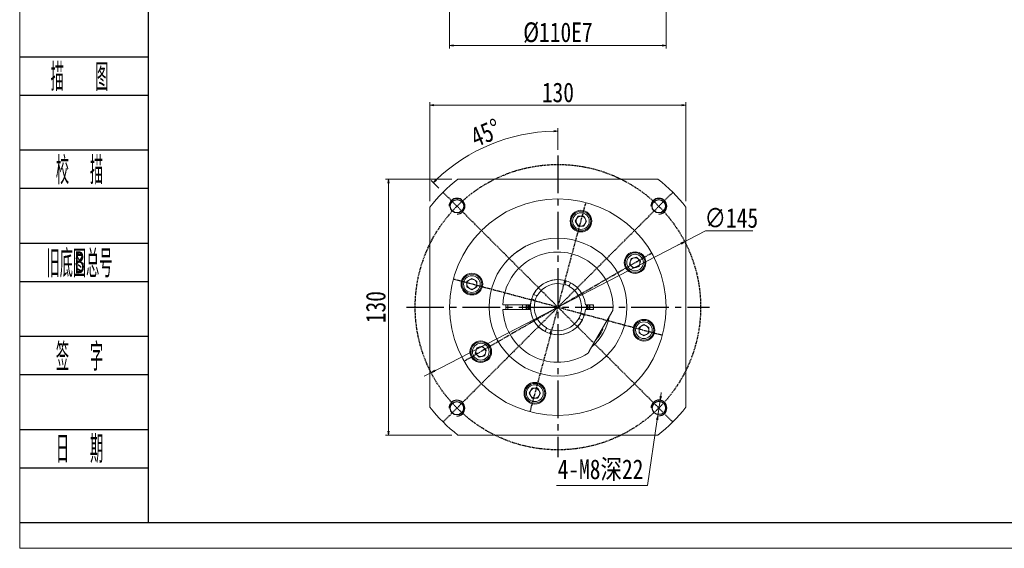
# Model space of a CAD drawing. Header units: millimetres. Extents: x -48 to 1057, y 0 to 774.
# Tile 1 of 10: x -43 to 457, y 0 to 269. Entities that reach past the tile are written whole.
import ezdxf
from ezdxf.enums import TextEntityAlignment as Align

# ---------------------------------------------------------------- set-up
doc = ezdxf.new("R2010")
doc.units = ezdxf.units.MM
doc.linetypes.add('CENTER2', pattern=[28.575, 19.05, -3.175, 3.175, -3.175])
doc.linetypes.add('DASHED', pattern=[0.75, 0.5, -0.25])
for name, color, linetype in [('2细线层', 4, 'Continuous'), ('3中心线层', 1, 'CENTER2'), ('6文字层', 3, 'Continuous')]:
    doc.layers.add(name, color=color, linetype=linetype)
doc.layers.add('图框_外框线', color=7, linetype='Continuous', lineweight=18)
doc.layers.add('尺寸线层', color=3, linetype='Continuous', lineweight=18)
doc.styles.add('PC_TEXTSTYLE', font='ISOCP.SHX', dxfattribs={"width": 0.707, "bigfont": 'GBCBIG.SHX'})
doc.styles.get("Standard").update_dxf_attribs({"font": 'SimSun.ttf'})
doc.styles.add('宋体', font='SimSun.ttf', dxfattribs={"width": 0.8})
doc.dimstyles.new('A水平标注$0', dxfattribs={"dimtxt": 3.5, "dimasz": 2, "dimexe": 1.5, "dimexo": 3, "dimgap": 1.1, "dimtad": 1, "dimtoh": 1, "dimdec": 4, "dimdsep": 46, "dimtxsty": '宋体', "dimblk": 'OPEN', "dimcen": 3, "dimclrd": 3, "dimclre": 3, "dimclrt": 6, "dimadec": 0, "dimazin": 0, "dimtm": 1e-09, "dimtfac": 1, "dimtdec": 4, "dimtix": 1, "dimtmove": 0, "dimatfit": 3, "dimldrblk": 'OPEN', "dimfxl": 0, "dimlwd": 13, "dimlwe": 13, "dimarcsym": 0})

# ---------------------------------------------------------------- blocks, each defined once
blk = doc.blocks.new('_Open')
at = {"color": 0, "linetype": 'ByBlock', "lineweight": -2}
for p, q in [((-1, 0.17), (0, 0)), ((-1, -0.17), (0, 0)), ((0, 0), (-1, 0))]:
    blk.add_line(p, q, dxfattribs=at)
blk = doc.blocks.new('*D31')
at = {"layer": 'Defpoints', "color": 0, "transparency": 16777216}
for p in [(294.95, 155.82), (166.15, 89.21)]:
    blk.add_point(p, dxfattribs=at)
at = {"layer": '尺寸线层', "color": 3, "lineweight": 13, "transparency": 16777216}
for p, q in [((305.46, 161.26), (296.72, 156.74)), ((329.57, 161.26), (305.46, 161.26)), ((166.15, 89.21), (294.95, 155.82)), ((294.95, 155.82), (296.72, 156.74)), ((293.17, 154.9), (291.39, 153.98)), ((167.93, 90.13), (169.71, 91.05)), ((164.38, 88.29), (162.6, 87.37)), ((166.15, 89.21), (164.38, 88.29))]:
    blk.add_line(p, q, dxfattribs=at)
at = {"layer": '尺寸线层', "color": 3, "lineweight": 13, "transparency": 16777216, "xscale": 2, "yscale": 2, "zscale": 2}
for p, rotation in [((294.95, 155.82), 27.3485830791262), ((166.15, 89.21), 207.3485830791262)]:
    blk.add_blockref('_Open', p, dxfattribs=dict(at, rotation=rotation))
at = {"layer": '尺寸线层', "color": 6, "transparency": 16777216, "insert": (318.67, 167.76), "char_height": 10, "attachment_point": 5, "style": '宋体', "bg_fill": 3, "box_fill_scale": 1.1, "bg_fill_color": 256, "bg_fill_true_color": 13158600, "bg_fill_transparency": 0}
blk.add_mtext('∅145', dxfattribs=at)
blk = doc.blocks.new('*D32')
at = {"layer": 'Defpoints', "color": 0, "transparency": 16777216}
for p in [(230.55, 199.52), (172.21, 180.85), (230.55, 122.52), (230.55, 45.52)]:
    blk.add_point(p, dxfattribs=at)
at = {"layer": '尺寸线层', "color": 3, "lineweight": 13, "transparency": 16777216}
for p, q in [((230.55, 202.52), (230.55, 213.49)), ((170.09, 182.97), (166.22, 186.84))]:
    blk.add_line(p, q, dxfattribs=at)
blk.add_arc((230.55, 122.52), 89.47, 91.2807, 133.7193, dxfattribs=at)
at = {"layer": '尺寸线层', "color": 3, "lineweight": 13, "transparency": 16777216, "xscale": 2, "yscale": 2, "zscale": 2}
for p, rotation in [((230.55, 211.99), 0.6403691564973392), ((167.28, 185.78), 224.3596308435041)]:
    blk.add_blockref('_Open', p, dxfattribs=dict(at, rotation=rotation))
at = {"layer": '尺寸线层', "color": 6, "transparency": 16777216, "insert": (193.89, 211.03), "char_height": 10, "attachment_point": 5, "rotation": 22.5, "style": '宋体', "bg_fill": 3, "box_fill_scale": 1.1, "bg_fill_color": 257, "bg_fill_transparency": 0}
blk.add_mtext('45%%d', dxfattribs=at)
at = {"layer": 'Defpoints', "color": 0, "transparency": 16777216}
blk.add_point((196.31, 205.18), dxfattribs=at)
blk = doc.blocks.new('*D33')
at = {"layer": 'Defpoints', "color": 0, "transparency": 16777216}
for p in [(282.47, 75.27), (281.29, 67.36)]:
    blk.add_point(p, dxfattribs=at)
at = {"layer": '尺寸线层', "color": 3, "lineweight": 13, "transparency": 16777216}
for p, q in [((282.47, 75.27), (281.29, 67.36)), ((282.76, 77.25), (283.06, 79.23)), ((276.01, 31.99), (280.99, 65.38)), ((229.87, 31.99), (276.01, 31.99))]:
    blk.add_line(p, q, dxfattribs=at)
at = {"layer": '尺寸线层', "color": 3, "lineweight": 13, "transparency": 16777216, "xscale": 2, "yscale": 2, "zscale": 2}
for p, rotation in [((282.47, 75.27), 261.518297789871), ((281.29, 67.36), 81.51829778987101)]:
    blk.add_blockref('_Open', p, dxfattribs=dict(at, rotation=rotation))
at = {"layer": '尺寸线层', "color": 6, "transparency": 16777216, "insert": (252.19, 39.66), "char_height": 10, "attachment_point": 5, "style": '宋体', "bg_fill": 3, "box_fill_scale": 1.1, "bg_fill_color": 257, "bg_fill_transparency": 0}
blk.add_mtext('4-M8深22', dxfattribs=at)
blk = doc.blocks.new('*D34')
at = {"layer": 'Defpoints', "color": 0, "transparency": 16777216}
for p in [(175.55, 301.52), (285.55, 301.52), (175.55, 255.47)]:
    blk.add_point(p, dxfattribs=at)
at = {"layer": '尺寸线层', "color": 3, "lineweight": 13, "transparency": 16777216}
for p, q in [((175.55, 298.52), (175.55, 253.97)), ((285.55, 298.52), (285.55, 253.97)), ((283.55, 255.47), (177.55, 255.47))]:
    blk.add_line(p, q, dxfattribs=at)
at = {"layer": '尺寸线层', "color": 3, "lineweight": 13, "transparency": 16777216, "xscale": 2, "yscale": 2, "zscale": 2, "rotation": 180}
blk.add_blockref('_Open', (175.55, 255.47), dxfattribs=at)
at = {"layer": '尺寸线层', "color": 3, "lineweight": 13, "transparency": 16777216, "xscale": 2, "yscale": 2, "zscale": 2}
blk.add_blockref('_Open', (285.55, 255.47), dxfattribs=at)
at = {"layer": '尺寸线层', "color": 6, "transparency": 16777216, "insert": (230.55, 261.97), "char_height": 10, "attachment_point": 5, "style": '宋体', "bg_fill": 3, "box_fill_scale": 1.1, "bg_fill_color": 256, "bg_fill_true_color": 13158600, "bg_fill_transparency": 0}
blk.add_mtext('%%C110E7', dxfattribs=at)
blk = doc.blocks.new('*D38')
at = {"layer": 'Defpoints', "color": 0, "transparency": 16777216}
for p in [(179.74, 187.52), (144.44, 57.52), (179.74, 57.52)]:
    blk.add_point(p, dxfattribs=at)
at = {"layer": '尺寸线层', "color": 3, "lineweight": 13, "transparency": 16777216}
for p, q in [((176.74, 187.52), (142.94, 187.52)), ((144.44, 185.52), (144.44, 59.52)), ((176.74, 57.52), (142.94, 57.52))]:
    blk.add_line(p, q, dxfattribs=at)
at = {"layer": '尺寸线层', "color": 3, "lineweight": 13, "transparency": 16777216, "xscale": 2, "yscale": 2, "zscale": 2}
for p, rotation in [((144.44, 187.52), 90), ((144.44, 57.52), 270)]:
    blk.add_blockref('_Open', p, dxfattribs=dict(at, rotation=rotation))
at = {"layer": '尺寸线层', "color": 6, "transparency": 16777216, "insert": (138.05, 122.52), "char_height": 10, "attachment_point": 5, "rotation": 90, "style": '宋体', "bg_fill": 3, "box_fill_scale": 1.1, "bg_fill_color": 257, "bg_fill_transparency": 0}
blk.add_mtext('130', dxfattribs=at)
blk = doc.blocks.new('*D39')
at = {"layer": 'Defpoints', "color": 0, "transparency": 16777216}
for p in [(295.55, 225.16), (165.55, 173.32), (295.55, 173.32)]:
    blk.add_point(p, dxfattribs=at)
at = {"layer": '尺寸线层', "color": 3, "lineweight": 13, "transparency": 16777216}
for p, q in [((165.55, 176.32), (165.55, 226.66)), ((167.55, 225.16), (293.55, 225.16)), ((295.55, 176.32), (295.55, 226.66))]:
    blk.add_line(p, q, dxfattribs=at)
at = {"layer": '尺寸线层', "color": 3, "lineweight": 13, "transparency": 16777216, "xscale": 2, "yscale": 2, "zscale": 2, "rotation": 180}
blk.add_blockref('_Open', (165.55, 225.16), dxfattribs=at)
at = {"layer": '尺寸线层', "color": 3, "lineweight": 13, "transparency": 16777216, "xscale": 2, "yscale": 2, "zscale": 2}
blk.add_blockref('_Open', (295.55, 225.16), dxfattribs=at)
at = {"layer": '尺寸线层', "color": 6, "transparency": 16777216, "insert": (230.55, 231.55), "char_height": 10, "attachment_point": 5, "style": '宋体', "bg_fill": 3, "box_fill_scale": 1.1, "bg_fill_color": 257, "bg_fill_transparency": 0}
blk.add_mtext('130', dxfattribs=at)

msp = doc.modelspace()

# ---------------------------------------------------------------- linework, layer by layer
at = {"color": 7, "linetype": 'Continuous', "lineweight": 15}
for p, q in [((179.74471, 187.51533), (281.35672, 187.51533)), ((165.55071, 71.70933), (165.55071, 173.32134)), ((295.55071, 173.32134), (295.55071, 71.70933)), ((239.37552, 166.22348), (240.8189, 168.72348)), ((240.8189, 163.72348), (239.37552, 166.22348)), ((240.8189, 168.72348), (243.70565, 168.72348)), ((243.70565, 168.72348), (245.14903, 166.22348)), ((245.14903, 166.22348), (243.70565, 163.72348)), ((243.70565, 163.72348), (240.8189, 163.72348)), ((266.94998, 144.39319), (267.69712, 147.18158)), ((267.69712, 147.18158), (270.48551, 147.92872)), ((270.48551, 147.92872), (272.52675, 145.88748)), ((272.52675, 145.88748), (271.77961, 143.09909)), ((268.99122, 142.35195), (266.94998, 144.39319)), ((271.77961, 143.09909), (268.99122, 142.35195)), ((184.34257, 135.67027), (186.84257, 137.11365)), ((184.34257, 132.78352), (184.34257, 135.67027)), ((186.84257, 137.11365), (189.34257, 135.67027)), ((189.34257, 135.67027), (189.34257, 132.78352)), ((234.52825, 135.41608), (234.17431, 134.55939)), ((186.84257, 131.34014), (184.34257, 132.78352)), ((189.34257, 132.78352), (186.84257, 131.34014)), ((236.48487, 133.60477), (236.83882, 134.46145)), ((217.64997, 126.49287), (218.50666, 126.13893)), ((219.46128, 128.44949), (218.60459, 128.80343)), ((216.10469, 123.76533), (203.07914, 123.76533)), ((203.07914, 121.26533), (216.10469, 121.26533)), ((204.05071, 122.51533), (204.08021, 123.76533)), ((204.08021, 121.26533), (204.05071, 122.51533)), ((214.40071, 122.51533), (214.44916, 123.76533)), ((214.44916, 121.26533), (214.40071, 122.51533)), ((248.55071, 123.76533), (244.99673, 123.76533)), ((244.99673, 121.26533), (248.55071, 121.26533)), ((248.55071, 121.26533), (248.55071, 123.76533)), ((241.64015, 116.58118), (242.49683, 116.22723)), ((243.45146, 118.53779), (242.59477, 118.89174)), ((246.47313, 100.09377), (257.92957, 119.9369)), ((224.61656, 111.4259), (224.26261, 110.56921)), ((226.57317, 109.61459), (226.92712, 110.47128)), ((271.75886, 112.24715), (274.25886, 113.69052)), ((271.75886, 109.3604), (271.75886, 112.24715)), ((274.25886, 113.69052), (276.75886, 112.24715)), ((276.75886, 112.24715), (276.75886, 109.3604)), ((274.25886, 107.91702), (271.75886, 109.3604)), ((276.75886, 109.3604), (274.25886, 107.91702)), ((188.57468, 99.14319), (189.32182, 101.93158)), ((189.32182, 101.93158), (192.11021, 102.67872)), ((192.11021, 102.67872), (194.15145, 100.63748)), ((194.15145, 100.63748), (193.40431, 97.84909)), ((190.61592, 97.10195), (188.57468, 99.14319)), ((193.40431, 97.84909), (190.61592, 97.10195)), ((215.9524, 78.80719), (217.39578, 81.30719)), ((217.39578, 81.30719), (220.28253, 81.30719)), ((220.28253, 81.30719), (221.7259, 78.80719)), ((217.39578, 76.30719), (215.9524, 78.80719)), ((220.28253, 76.30719), (217.39578, 76.30719)), ((221.7259, 78.80719), (220.28253, 76.30719)), ((281.35672, 57.51533), (179.74471, 57.51533))]:
    msp.add_line(p, q, dxfattribs=at)
for points in [[(205.08373, 123.81254), (205.05071, 122.51533), (205.08137, 121.26533)], [(212.59417, 121.26533), (212.55071, 122.51533), (212.59417, 123.76533)], [(215.27902, 121.26533), (215.23271, 122.13314), (215.27902, 123.76533)], [(216.10551, 123.77474), (216.05556, 122.8901), (216.10559, 121.25504)], [(244.99592, 121.25593), (245.04587, 122.14057), (244.99584, 123.77562)], [(245.82241, 123.76533), (245.86173, 121.91531), (245.82241, 121.26533)], [(248.50726, 123.76533), (248.55071, 122.51533), (248.50726, 121.26533)]]:
    msp.add_lwpolyline(points, dxfattribs=at)
at = {"color": 1, "linetype": 'DASHED'}
msp.add_circle((230.55071, 122.51533), 72.5, dxfattribs=at)
at = {"color": 7, "linetype": 'Continuous', "lineweight": 15}
for centre, radius in [((230.55071, 122.51533), 55), ((242.26228, 166.22348), 5.5), ((242.26228, 166.22348), 5), ((242.26228, 166.22348), 4.25), ((230.55071, 122.51533), 35), ((269.73836, 145.14033), 5.5), ((269.73836, 145.14033), 5), ((269.73836, 145.14033), 4.25), ((186.84257, 134.2269), 5.5), ((186.84257, 134.2269), 5), ((186.84257, 134.2269), 4.25), ((274.25886, 110.80377), 5.5), ((274.25886, 110.80377), 5), ((274.25886, 110.80377), 4.25), ((191.36306, 99.89033), 5.5), ((191.36306, 99.89033), 5), ((191.36306, 99.89033), 4.25), ((218.83915, 78.80719), 5.5), ((218.83915, 78.80719), 5), ((218.83915, 78.80719), 4.25)]:
    msp.add_circle(centre, radius, dxfattribs=at)
for centre in [(179.22275, 71.1873), (281.87868, 71.31289)]:
    msp.add_circle(centre, 3.4)
for centre, radius, start, end in [((230.55071, 122.51533), 82.5, 128.0122795, 141.9877205), ((230.55071, 122.51533), 82.5, 38.0122795, 51.9877205), ((242.26228, 166.22348), 2.5, 150, 210), ((242.26228, 166.22348), 2.5, 90, 150), ((242.26228, 166.22348), 2.5, 30, 90), ((242.26228, 166.22348), 2.5, 330, 30), ((242.26228, 166.22348), 2.5, 210, 270), ((242.26228, 166.22348), 2.5, 270, 330), ((230.55071, 122.51533), 28, 356.7655006, 177.4413023), ((269.73836, 145.14033), 2.5, 165, 225), ((269.73836, 145.14033), 2.5, 105, 165), ((269.73836, 145.14033), 2.5, 45, 105), ((269.73836, 145.14033), 2.5, 345, 45), ((269.73836, 145.14033), 2.5, 225, 285), ((269.73836, 145.14033), 2.5, 285, 345), ((186.84257, 134.2269), 2.5, 120, 180), ((186.84257, 134.2269), 2.5, 60, 120), ((186.84257, 134.2269), 2.5, 0, 60), ((230.55071, 122.51533), 14, 5.1225161, 174.8774839), ((230.55071, 122.51533), 14, 72.6742353, 152.4292031), ((186.84257, 134.2269), 2.5, 180, 240), ((186.84257, 134.2269), 2.5, 240, 300), ((186.84257, 134.2269), 2.5, 300, 0), ((230.55071, 122.51533), 12, 73.5308759, 151.5725624), ((230.55071, 122.51533), 12.1, 61.6221548, 73.4812835), ((230.55071, 122.51533), 12, 343.5308759, 61.5725624), ((230.55071, 122.51533), 14, 162.6742353, 242.4292031), ((230.55071, 122.51533), 12, 163.5308759, 241.5725624), ((230.55071, 122.51533), 12.1, 151.6221548, 163.4812835), ((230.55071, 122.51533), 28, 182.5586977, 303.2344994), ((230.55071, 122.51533), 16, 175.5192012, 184.4807988), ((230.55071, 122.51533), 15, 175.2198082, 184.7801918), ((230.55071, 122.51533), 14, 185.1225161, 354.8774839), ((230.55071, 122.51533), 15, 355.2198082, 4.7801918), ((230.55071, 122.51533), 16, 355.5192012, 4.4807988), ((230.55071, 122.51533), 16.15, 355.5609024, 4.4390976), ((230.55071, 122.51533), 14, 252.6742353, 332.4292031), ((230.55071, 122.51533), 12, 253.5308759, 331.5725624), ((230.55071, 122.51533), 12.1, 331.6221548, 343.4812835), ((230.55071, 122.51533), 26.5, 310.6299618, 349.3700382), ((230.55071, 122.51533), 12.1, 241.6221548, 253.4812835), ((230.55071, 122.51533), 25.5, 318.5126215, 332.8175831), ((252.34485, 111.32312), 1, 332.8175831, 28.0203469), ((274.25886, 110.80377), 2.5, 120, 180), ((274.25886, 110.80377), 2.5, 180, 240), ((274.25886, 110.80377), 2.5, 60, 120), ((274.25886, 110.80377), 2.5, 0, 60), ((274.25886, 110.80377), 2.5, 300, 0), ((274.25886, 110.80377), 2.5, 240, 300), ((191.36306, 99.89033), 2.5, 165, 225), ((191.36306, 99.89033), 2.5, 105, 165), ((191.36306, 99.89033), 2.5, 45, 105), ((191.36306, 99.89033), 2.5, 345, 45), ((191.36306, 99.89033), 2.5, 225, 285), ((191.36306, 99.89033), 2.5, 285, 345), ((218.83915, 78.80719), 2.5, 150, 210), ((218.83915, 78.80719), 2.5, 90, 150), ((218.83915, 78.80719), 2.5, 30, 90), ((218.83915, 78.80719), 2.5, 330, 30), ((218.83915, 78.80719), 2.5, 210, 270), ((218.83915, 78.80719), 2.5, 270, 330), ((230.55071, 122.51533), 82.5, 218.0122795, 231.9877205), ((230.55071, 122.51533), 82.5, 308.0122795, 321.9877205)]:
    msp.add_arc(centre, radius, start, end, dxfattribs=at)
at = {"color": 4}
for centre in [(179.22275, 71.1873), (281.87868, 71.31289)]:
    msp.add_arc(centre, 4, 270, 180, dxfattribs=at)
at = {"color": 7, "linetype": 'Continuous', "lineweight": 15}
for points, knots in [([(210.05071, 150.88345), (209.57486, 150.52836), (208.62288, 149.81796), (207.27888, 148.67611), (206.03289, 147.51056), (204.78939, 146.23121), (203.79212, 145.08947), (203.15414, 144.29831), (203.08388, 144.20838), (203.05219, 144.16783)], [0, 0, 0, 0, 1.324621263, 2.650029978, 4.0330689, 5.415181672, 7.267184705, 8.619555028, 9.730395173, 9.730395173, 9.730395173, 9.730395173]), ([(216.99936, 154.78533), (216.97557, 154.77563), (216.92278, 154.75412), (216.03952, 154.37408), (214.61708, 153.69637), (212.73111, 152.66969), (211.14393, 151.66298), (210.24451, 151.02164), (210.05071, 150.88345)], [0, 0, 0, 0, 1.203286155, 2.668889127, 4.16610101, 5.75015068, 7.504485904, 7.986299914, 7.986299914, 7.986299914, 7.986299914]), ([(234.17431, 134.55939), (234.10325, 134.3874), (234.02939, 134.20862), (233.9555, 134.02979), (233.9527, 134.02301)], [0, 0, 0, 0, 0.5583332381, 0.5803622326, 0.5803622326, 0.5803622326, 0.5803622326]), ([(236.26326, 133.06838), (236.26606, 133.07517), (236.33995, 133.254), (236.41381, 133.43278), (236.48487, 133.60477)], [0, 0, 0, 0, 0.0220289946, 0.5803622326, 0.5803622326, 0.5803622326, 0.5803622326]), ([(224.83817, 111.96229), (224.83537, 111.9555), (224.76148, 111.77667), (224.68762, 111.59789), (224.61656, 111.4259)], [0, 0, 0, 0, 0.0220289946, 0.5803622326, 0.5803622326, 0.5803622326, 0.5803622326]), ([(226.92712, 110.47128), (226.99818, 110.64327), (227.07204, 110.82205), (227.14593, 111.00087), (227.14873, 111.00766)], [0, 0, 0, 0, 0.5583332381, 0.5803622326, 0.5803622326, 0.5803622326, 0.5803622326])]:
    msp.add_open_spline(points, degree=3, knots=knots, dxfattribs=at)
for points in [[(234.71997, 135.88011), (234.52825, 135.41608)], [(236.83882, 134.46145), (237.03053, 134.92549)], [(217.18594, 126.68459), (217.64997, 126.49287)], [(218.60459, 128.80343), (218.14056, 128.99515)], [(218.50666, 126.13893), (219.04304, 125.91732)], [(219.99767, 128.22788), (219.46128, 128.44949)], [(203.07914, 123.76533), (202.57863, 123.76533)], [(202.57863, 121.26533), (203.07914, 121.26533)], [(216.60663, 123.76533), (216.10469, 123.76533)], [(216.10469, 121.26533), (216.60663, 121.26533)], [(244.99673, 123.76533), (244.4948, 123.76533)], [(244.4948, 121.26533), (244.99673, 121.26533)], [(258.50611, 120.9355), (257.92957, 119.9369)], [(241.10376, 116.80279), (241.64015, 116.58118)], [(242.59477, 118.89174), (242.05839, 119.11335)], [(242.49683, 116.22723), (242.96087, 116.03551)], [(243.91549, 118.34608), (243.45146, 118.53779)], [(224.26261, 110.56921), (224.07089, 110.10518)], [(226.38146, 109.15056), (226.57317, 109.61459)], [(246.47313, 100.09377), (245.89659, 99.09517)]]:
    msp.add_open_spline(points, degree=1, dxfattribs=at)
at = {"layer": '2细线层'}
for p, q in [((-42.88417, 249.75653), (22.31844, 249.75653)), ((-42.88417, 230.26115), (22.31844, 230.26115)), ((-42.88417, 202.4106), (22.31844, 202.4106)), ((-42.88417, 182.91521), (22.31844, 182.91521)), ((-42.88417, 155.06467), (22.31844, 155.06467)), ((-42.88417, 135.56928), (22.31844, 135.56928)), ((-42.88417, 107.71873), (22.31844, 107.71873)), ((-42.88417, 88.22335), (22.31844, 88.22335)), ((-42.88417, 60.3728), (22.31844, 60.3728)), ((-42.88417, 40.87742), (22.31844, 40.87742)), ((-42.88417, 13.02687), (22.31844, 13.02687))]:
    msp.add_line(p, q, dxfattribs=at)
at = {"layer": '3中心线层'}
for p, q in [((230.55071, 199.51533), (230.55071, 45.51533)), ((153.55071, 122.51533), (307.55071, 122.51533))]:
    msp.add_line(p, q, dxfattribs=at)
at = {"layer": '图框_外框线', "color": 3}
msp.add_lwpolyline([(-42.8159, 0), (1051.44094, 0), (1051.44094, 773.79591), (-42.8159, 773.79591)], close=True, dxfattribs=at)
at = {"layer": '图框_外框线', "color": 3, "lineweight": 25}
msp.add_lwpolyline([(22.31844, 13.02687), (1038.41408, 13.02687), (1038.41408, 760.76904), (22.31844, 760.76904)], close=True, dxfattribs=at)

# ---------------------------------------------------------------- texts
at = {"layer": '6文字层', "color": 3, "style": 'PC_TEXTSTYLE'}
for s, width, p in [('描   图', 0.6667, (-12.49475, 240.00884)), ('校  描', 0.667, (-12.49475, 192.66291)), ('旧底图总号', 0.667, (-12.49475, 145.31697)), ('签  字', 0.667, (-12.49475, 97.97104)), ('日  期', 0.667, (-12.47738, 50.90307))]:
    msp.add_text(s, height=13.925274, dxfattribs=dict(at, width=width)).set_placement(p, align=Align.MIDDLE)
at = {"layer": '6文字层', "width": 0.707}
msp.add_text('B', height=11.14022, dxfattribs=at).set_placement((-12.49475, 145.31697), align=Align.MIDDLE)

# ---------------------------------------------------------------- next in the draw order: dimensions: what is measured, and where the dimension line sits
at = {"layer": '尺寸线层'}
dim = msp.add_linear_dim(base=(175.55071, 255.47129), p1=(285.55071, 301.51809), p2=(175.55071, 301.51809), angle=180, text='%%C<>E7', dimstyle='A水平标注$0', override={"dimtxt": 10, "dimgap": 1.5, "dimblk": 'Open', "dimtfill": 1, "dimtfillclr": 256}, dxfattribs=at)
dim.commit()
dim.dimension.update_dxf_attribs({"geometry": '*D34', "text_midpoint": (230.55071, 255.47129), "dimtype": 160})
dim = msp.add_diameter_dim_2p(p1=(166.15418, 89.20863), p2=(294.94725, 155.82204), dimstyle='A水平标注$0', override={"dimtxt": 10, "dimgap": 1.5, "dimblk": 'Open', "dimtfill": 1, "dimtfillclr": 256}, dxfattribs=at)
dim.commit()
dim.dimension.update_dxf_attribs({"geometry": '*D31', "text_midpoint": (318.66666, 161.25791), "dimtype": 163})

# ---------------------------------------------------------------- next in the draw order: linework, layer by layer
at = {"color": 1, "linetype": 'DASHED'}
for q in [(172.21441, 180.85164), (288.88702, 180.85164), (244.78576, 175.64125), (278.18211, 150.01533), (177.42479, 136.75038), (172.21441, 64.17902), (182.91932, 95.01533), (216.31567, 69.38941), (288.88702, 64.17902), (283.67663, 108.28029)]:
    msp.add_line((230.55071, 122.51533), q, dxfattribs=at)
for centre in [(179.28547, 173.78058), (281.81596, 173.78058)]:
    msp.add_circle(centre, 3.4)
at = {"color": 4}
for centre in [(179.28547, 173.78058), (281.81596, 173.78058)]:
    msp.add_arc(centre, 4, 270, 180, dxfattribs=at)

# ---------------------------------------------------------------- next in the draw order: dimensions: what is measured, and where the dimension line sits
at = {"layer": '尺寸线层'}
dim = msp.add_angular_dim_2l(base=(196.31015, 205.17937), line1=((230.55071, 199.51533), (230.55071, 45.51533)), line2=((230.55071, 122.51533), (172.21441, 180.85164)), dimstyle='A水平标注$0', override={"dimtxt": 10, "dimgap": 1.5, "dimblk": 'Open', "dimtfill": 1, "dimtfillclr": 256}, dxfattribs=at)
dim.commit()
dim.dimension.update_dxf_attribs({"geometry": '*D32', "text_midpoint": (193.88684, 211.02975)})

# ---------------------------------------------------------------- next in the draw order: dimensions: what is measured, and where the dimension line sits
dim = msp.add_linear_dim(base=(144.44146, 57.51533), p1=(179.74471, 187.51533), p2=(179.74471, 57.51533), angle=90, dimstyle='A水平标注$0', override={"dimtxt": 10, "dimgap": 1.5, "dimblk": 'Open', "dimtfill": 1, "dimtfillclr": 256}, dxfattribs=at)
dim.commit()
dim.dimension.update_dxf_attribs({"geometry": '*D38', "text_midpoint": (138.05319, 122.51533)})
dim = msp.add_diameter_dim_2p(p1=(282.46865, 75.26914), p2=(281.2887, 67.35664), text='4-M8深22', dimstyle='A水平标注$0', override={"dimtxt": 10, "dimgap": 1.5, "dimblk": 'Open', "dimtfill": 1, "dimtfillclr": 256}, dxfattribs=at)
dim.commit()
dim.dimension.update_dxf_attribs({"geometry": '*D33', "text_midpoint": (252.19046, 31.98874), "dimtype": 163})

# ---------------------------------------------------------------- next in the draw order: dimensions: what is measured, and where the dimension line sits
dim = msp.add_linear_dim(base=(295.55071, 225.16117), p1=(165.55071, 173.32134), p2=(295.55071, 173.32134), dimstyle='A水平标注$0', override={"dimtxt": 10, "dimgap": 1.5, "dimblk": 'Open', "dimtfill": 1, "dimtfillclr": 256}, dxfattribs=at)
dim.commit()
dim.dimension.update_dxf_attribs({"geometry": '*D39', "text_midpoint": (230.55071, 231.54944)})

doc.saveas('drawing.dxf')
